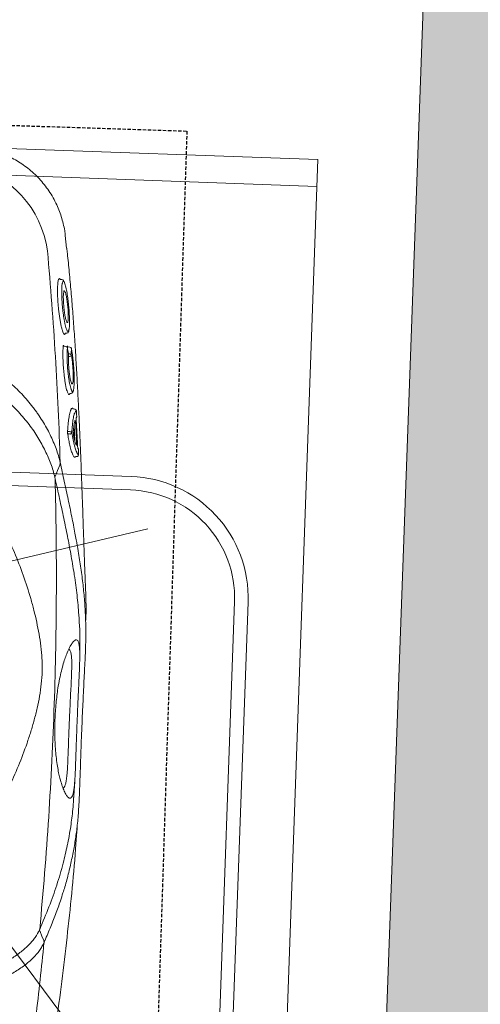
# Model space of a CAD drawing. Header units: millimetres. Extents: x 256680 to 410391, y -77299 to -22623.
# Tile 186 of 202: x 371205 to 371376, y -26513 to -26148. Entities that reach past the tile are written whole.
import ezdxf

# ---------------------------------------------------------------- set-up
doc = ezdxf.new("R2010")
doc.units = ezdxf.units.MM
doc.header["$LTSCALE"] = 2.5
doc.linetypes.add('11aa1PB-bd$0$11aa1PB-af$0$TRATTEGGIATA', pattern=[0.75, 0.5, -0.25])
for name, color, linetype, lineweight in [('CKD Equipments', 252, 'Continuous', 0), ('ELEVATION 1', 143, 'Continuous', 18), ('HATCH LIGHT', 250, 'Continuous', 0), ('K Equipment', 30, 'Continuous', 9)]:
    doc.layers.add(name, color=color, linetype=linetype, lineweight=lineweight)
doc.layers.add('FAINTEQUIP', color=253, linetype='Continuous')

# ---------------------------------------------------------------- blocks, each defined once
blk = doc.blocks.new('H-WASH')
at = {"layer": 'CKD Equipments', "color": 4}
for p, q in [((20, 0), (-20, 0)), ((20, -40), (20, 0)), ((20, -1), (-20, -1)), ((2.781, -17.054), (14.192, -13.925)), ((1.603, -19.539), (14.288, -35.313))]:
    blk.add_line(p, q, dxfattribs=at)
for points in [[(-13.5, -38), (13.5, -38, 0.414214), (18, -33.5), (18, -16.5, 0.414214), (13.5, -12), (-13.5, -12, 0.414214), (-18, -16.5), (-18, -33.5, 0.414214)], [(-13.5, -37.5), (13.5, -37.5, 0.414214), (17.5, -33.5), (17.5, -16.5, 0.414214), (13.5, -12.5), (-13.5, -12.5, 0.414214), (-17.5, -16.5), (-17.5, -33.5, 0.414214)]]:
    blk.add_lwpolyline(points, format="xyb", close=True, dxfattribs=at)
blk = doc.blocks.new('G$C62143A14')
at = {"linetype": 'Continuous', "lineweight": 0}
for p, q in [((293.32, 389.13), (293.32, 389.13)), ((293.99, 384.45), (293.33, 389.13)), ((291.52, 372.86), (291.75, 373.03)), ((291.75, 373.03), (291.89, 372.94)), ((292.68, 372.68), (292.07, 372.73)), ((294.69, 352.82), (294.55, 352.56)), ((294.69, 352.82), (295.04, 352.87)), ((295.02, 347.96), (294.44, 348.02)), ((295.57, 347.57), (295.56, 347.78)), ((295.62, 347.42), (295.63, 347.34)), ((296.51, 347.79), (295.72, 347.85)), ((297.11, 347.26), (297.12, 347.17)), ((297.14, 330.54), (297.51, 330.6)), ((299.19, 324.84), (298.65, 324.89)), ((299.65, 313.02), (299.11, 319.03)), ((299.93, 306.87), (299.54, 307.1)), ((300.25, 307.25), (300.6, 307.28))]:
    blk.add_line(p, q, dxfattribs=at)
at = {"linetype": 'Continuous', "lineweight": 0, "flags": 128}
for points in [[(297.14, 316.41), (297.53, 316.42), (297.75, 316.42)], [(297.76, 315.55), (297.54, 315.55), (297.25, 315.55)], [(294.35, 303.89), (293.65, 301.9), (292.93, 299.88)], [(294.36, 303.9), (294.36, 303.9), (294.36, 303.9)], [(294.76, 127.41), (294.02, 129.04), (293.28, 130.69)]]:
    blk.add_lwpolyline(points, dxfattribs=at)
at = {"linetype": 'Continuous', "lineweight": 0}
for centre, radius, start, end in [((249.74, 376.79), 37.74, 9.6758, 79.5449), ((294.94, 347.26), 0.7, 12.661, 83.5815), ((296.43, 347.09), 0.7, 13.9483, 83.5267), ((296.58, 344.61), 0.647, 25.9821, 94.7257), ((296.48, 344.98), 0.693, 275.2747, 353.0745), ((298.68, 325.23), 0.348, 185.1947, 265.5072), ((299.12, 324.15), 0.697, 5.1574, 85.494), ((299.33, 321.9), 0.695, 318.7848, 5.7695), ((297.12, 316.75), 0.335, 206.4693, 272.844), ((297.27, 315.2), 0.351, 93.7086, 162.6713), ((297.78, 315.75), 0.67, 26.2861, 92.8593), ((297.71, 316.25), 0.701, 273.6779, 342.8405), ((300.37, 310.04), 0.693, 4.1684, 50.6673), ((300.28, 306.9), 0.349, 95.7954, 184.7427), ((300.53, 307.98), 0.698, 275.8053, 4.7892)]:
    blk.add_arc(centre, radius, start, end, dxfattribs=at)
for points, knots in [([(293.34, 389.13), (293.26, 389.7), (293.04, 391.17), (292.46, 393.48), (291.65, 396.06), (290.65, 398.57), (289.42, 401.09), (287.96, 403.58), (286.27, 406.01), (284.41, 408.27), (282.41, 410.34), (280.28, 412.24), (278.04, 413.94), (275.7, 415.46), (273.28, 416.78), (270.8, 417.9), (268.28, 418.84), (265.73, 419.56), (263.98, 419.98), (263.07, 420.1), (263.03, 420.11)], [0, 0, 0, 0, 0.037673, 0.095878, 0.154189, 0.212585, 0.271048, 0.33568, 0.39959, 0.46265, 0.524915, 0.586431, 0.647228, 0.707328, 0.766741, 0.825471, 0.883514, 0.940856, 0.997479, 1, 1, 1, 1]), ([(306.03, 246.53), (306.05, 246.74), (306.1, 247.44), (306.09, 249.1), (306.02, 251.41), (305.91, 253.61), (305.79, 255.51), (305.64, 257.64), (305.45, 260.19), (305.22, 263.27), (304.97, 266.57), (304.74, 269.7), (304.53, 272.52), (304.32, 275.47), (304.06, 279.2), (303.74, 283.72), (303.37, 289.07), (302.98, 294.49), (302.53, 300.72), (302.02, 307.68), (301.42, 315.36), (300.79, 323.06), (300.12, 330.75), (299.43, 338.41), (298.7, 346.04), (297.93, 353.61), (297.11, 361.08), (296.25, 368.42), (295.34, 375.55), (294.6, 380.92), (294.16, 383.8), (294.06, 384.46)], [0, 0, 0, 0, 0.00345, 0.046619, 0.089766, 0.112425, 0.13508, 0.158154, 0.181221, 0.209069, 0.237397, 0.25624, 0.275086, 0.294404, 0.313726, 0.346115, 0.37852, 0.411676, 0.44484, 0.491581, 0.538367, 0.585123, 0.633242, 0.681401, 0.729516, 0.779903, 0.830337, 0.880732, 0.93264, 0.98459, 1, 1, 1, 1]), ([(286.94, 383.13), (287.76, 376.65), (288.53, 370.15), (289.98, 357.15), (290.66, 350.64), (292.54, 331.08), (293.61, 318), (294.49, 304.89)], [0, 0, 0, 0, 0.25, 0.25, 0.5, 0.5, 1, 1, 1, 1]), ([(294.16, 352.6), (294.11, 352.65), (293.98, 352.78), (293.73, 353.31), (293.42, 354.15), (293.09, 355.26), (292.77, 356.58), (292.44, 358.09), (292.14, 359.73), (291.87, 361.47), (291.63, 363.23), (291.44, 364.97), (291.29, 366.64), (291.2, 368.2), (291.16, 369.59), (291.18, 370.78), (291.24, 371.74), (291.35, 372.47), (291.46, 372.73), (291.52, 372.86)], [0, 0, 0, 0, 0.033748, 0.0943765, 0.1550059, 0.2164046, 0.2778011, 0.3394988, 0.401186, 0.4625018, 0.5238027, 0.5842501, 0.6446877, 0.7043114, 0.7639324, 0.8229043, 0.8818778, 0.9409376, 1, 1, 1, 1]), ([(291.89, 372.94), (291.91, 372.94), (291.96, 372.91), (292.02, 372.8), (292.06, 372.73)], [0, 0, 0, 0, 0.362557, 1, 1, 1, 1]), ([(293.71, 371.53), (293.63, 371.79), (293.53, 372.04), (293.36, 372.27), (293.05, 372.57), (292.8, 372.64), (292.68, 372.68)], [0, 0, 0, 0, 0.040319, 0.556981, 0.79767, 1, 1, 1, 1]), ([(292.91, 371.44), (292.88, 371.3), (292.81, 370.96), (292.76, 370.16), (292.74, 369.11), (292.77, 367.89), (292.85, 366.53), (292.97, 365.07), (293.13, 363.56), (293.33, 362.02), (293.56, 360.51), (293.82, 359.04), (294.1, 357.68), (294.39, 356.46), (294.69, 355.42), (294.95, 354.63), (295.11, 354.31), (295.18, 354.18)], [0, 0, 0, 0, 0.051259, 0.120283, 0.188472, 0.25666, 0.324296, 0.39193, 0.459615, 0.527293, 0.595995, 0.664696, 0.734631, 0.804571, 0.875351, 0.946131, 1, 1, 1, 1]), ([(293.27, 372.08), (293.21, 372.06), (293.08, 372.03), (292.98, 371.77), (292.93, 371.56), (292.92, 371.5), (292.91, 371.44)], [0, 0, 0, 0, 0.435282, 0.87053, 0.887642, 1, 1, 1, 1]), ([(293.7, 371.55), (293.63, 371.69), (293.48, 371.99), (293.35, 372.05), (293.27, 372.08)], [0, 0, 0, 0, 0.460027, 1, 1, 1, 1]), ([(295.97, 354.29), (295.98, 354.35), (296.04, 354.57), (296.08, 355.21), (296.1, 356.17), (296.07, 357.34), (296, 358.65), (295.88, 360.07), (295.73, 361.57), (295.54, 363.11), (295.32, 364.64), (295.08, 366.13), (294.82, 367.54), (294.55, 368.81), (294.27, 369.93), (294, 370.83), (293.81, 371.37), (293.71, 371.53), (293.7, 371.55)], [0, 0, 0, 0, 0.024652, 0.093115, 0.161575, 0.22959, 0.297606, 0.365358, 0.433111, 0.501455, 0.569803, 0.639058, 0.708314, 0.778292, 0.84826, 0.918899, 0.989527, 1, 1, 1, 1]), ([(295.02, 357.12), (294.94, 357.28), (294.74, 357.66), (294.4, 358.94), (294.04, 360.69), (293.73, 362.7), (293.52, 364.71), (293.42, 366.44), (293.44, 367.69), (293.53, 368.06), (293.57, 368.21)], [0, 0, 0, 0, 0.104326, 0.2390748, 0.3747463, 0.5100267, 0.6439516, 0.7758487, 0.9059011, 1, 1, 1, 1]), ([(293.57, 368.21), (293.58, 368.28), (293.62, 368.55), (293.7, 368.56), (293.75, 368.57)], [0, 0, 0, 0, 0.273671, 1, 1, 1, 1]), ([(293.75, 368.57), (293.78, 368.56), (293.88, 368.54), (294, 368.28), (294.08, 368.1)], [0, 0, 0, 0, 0.292267, 1, 1, 1, 1]), ([(294.08, 368.1), (294.1, 368.07), (294.22, 367.87), (294.49, 366.91), (294.84, 365.29), (295.16, 363.32), (295.41, 361.3), (295.55, 359.45), (295.58, 357.95), (295.5, 357.42), (295.46, 357.16)], [0, 0, 0, 0, 0.025718, 0.168563, 0.309104, 0.450813, 0.590944, 0.727665, 0.867111, 1, 1, 1, 1]), ([(295.46, 357.16), (295.43, 357.05), (295.33, 356.78), (295.18, 356.76), (295.04, 357.07), (295.02, 357.12)], [0, 0, 0, 0, 0.3430891, 0.88625, 1, 1, 1, 1]), ([(295.04, 352.87), (295.18, 352.9), (295.45, 352.96), (295.69, 353.24), (295.84, 353.54), (295.93, 353.79), (295.96, 354.01), (295.98, 354.35)], [0, 0, 0, 0, 0.189682, 0.383118, 0.601033, 0.910563, 1, 1, 1, 1]), ([(294.55, 352.56), (294.53, 352.53), (294.46, 352.38), (294.33, 352.4), (294.2, 352.56), (294.16, 352.6)], [0, 0, 0, 0, 0.164294, 0.743142, 1, 1, 1, 1]), ([(295.18, 354.18), (295.2, 354.13), (295.31, 353.88), (295.51, 353.64), (295.73, 353.61), (295.89, 353.86), (295.95, 354.17), (295.97, 354.29)], [0, 0, 0, 0, 0.05833, 0.302284, 0.613601, 0.849253, 1, 1, 1, 1]), ([(296.72, 330.21), (296.64, 330.29), (296.48, 330.46), (296.21, 331.05), (295.92, 331.89), (295.62, 332.98), (295.33, 334.28), (295.04, 335.76), (294.78, 337.37), (294.55, 339.07), (294.35, 340.79), (294.2, 342.5), (294.09, 344.13), (294.03, 345.63), (294.02, 346.99), (294.05, 347.73), (294.07, 348.1)], [0, 0, 0, 0, 0.071618, 0.142753, 0.213878, 0.286427, 0.35898, 0.431664, 0.504338, 0.576108, 0.647879, 0.719404, 0.790924, 0.860781, 0.930635, 1, 1, 1, 1]), ([(294.07, 348.1), (294.07, 348.14), (294.08, 348.25), (294.11, 348.34), (294.16, 348.32), (294.21, 348.25), (294.23, 348.16), (294.23, 348.15)], [0, 0, 0, 0, 0.154961, 0.423114, 0.700286, 0.983621, 1, 1, 1, 1]), ([(294.44, 348.03), (294.42, 348.03), (294.36, 348.03), (294.29, 348.08), (294.24, 348.12), (294.22, 348.15), (294.22, 348.15), (294.22, 348.15)], [0, 0, 0, 0, 0.182746, 0.439819, 0.656767, 0.84565, 1, 1, 1, 1]), ([(295.56, 347.78), (295.56, 347.89), (295.56, 347.98), (295.58, 348.11), (295.59, 348.15), (295.61, 348.17), (295.62, 348.16), (295.64, 348.15), (295.65, 348.13), (295.67, 348.09), (295.68, 348.06), (295.7, 347.99), (295.71, 347.95), (295.72, 347.85)], [0, 0, 0, 0, 0.25, 0.25, 0.5, 0.5, 0.625, 0.625, 0.75, 0.75, 0.875, 0.875, 1, 1, 1, 1]), ([(295.63, 347.34), (295.62, 347.01), (295.59, 346.34), (295.6, 345.13), (295.65, 343.78), (295.75, 342.35), (295.88, 340.86), (296.05, 339.36), (296.26, 337.87), (296.48, 336.46), (296.73, 335.15), (296.99, 333.98), (297.26, 332.99), (297.49, 332.28), (297.62, 332.01), (297.67, 331.9)], [0, 0, 0, 0, 0.077175, 0.156582, 0.233739, 0.313124, 0.390191, 0.469435, 0.547696, 0.628206, 0.706882, 0.787758, 0.867927, 0.950446, 1, 1, 1, 1]), ([(296.18, 344.87), (296.1, 345.24), (296.02, 345.6), (295.94, 345.96), (295.84, 346.42), (295.73, 346.88), (295.63, 347.34)], [0, 0, 0, 0, 0.002000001, 0.002000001, 0.002000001, 0.004555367, 0.004555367, 0.004555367, 0.004555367]), ([(298.45, 331.95), (298.46, 331.99), (298.52, 332.19), (298.57, 332.76), (298.62, 333.69), (298.62, 334.81), (298.58, 336.08), (298.5, 337.45), (298.38, 338.92), (298.23, 340.41), (298.05, 341.92), (297.84, 343.39), (297.62, 344.77), (297.38, 346.07), (297.21, 346.8), (297.12, 347.17)], [0, 0, 0, 0, 0.020975, 0.103092, 0.183625, 0.266595, 0.345335, 0.426326, 0.505338, 0.586596, 0.666706, 0.749125, 0.829586, 0.912317, 1, 1, 1, 1]), ([(297.12, 347.17), (297.13, 346.81), (297.13, 346.45), (297.14, 346.09), (297.15, 345.69), (297.16, 345.29), (297.16, 344.9)], [0, 0, 0, 0, 0.002000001, 0.002000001, 0.002000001, 0.004185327, 0.004185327, 0.004185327, 0.004185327]), ([(296.09, 345.25), (296.17, 345.25), (296.31, 345.25), (296.46, 345.26), (296.53, 345.26)], [0, 0, 0, 0, 0.492258, 1, 1, 1, 1]), ([(297.58, 334.47), (297.49, 334.68), (297.28, 335.14), (296.94, 336.58), (296.61, 338.45), (296.35, 340.55), (296.19, 342.58), (296.15, 344.02), (296.17, 344.68), (296.18, 344.87)], [0, 0, 0, 0, 0.13658, 0.298557, 0.459137, 0.618553, 0.777567, 0.932744, 1, 1, 1, 1]), ([(296.54, 344.29), (296.47, 344.29), (296.39, 344.29), (296.32, 344.28), (296.25, 344.28), (296.18, 344.28), (296.16, 344.28)], [0.0009424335, 0.0009424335, 0.0009424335, 0.0009424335, 0.0012598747, 0.0012598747, 0.0012598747, 0.0015659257, 0.0015659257, 0.0015659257, 0.0015659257]), ([(297.16, 344.9), (297.28, 344.39), (297.51, 343.38), (297.82, 341.35), (298.05, 339.26), (298.19, 337.27), (298.2, 335.69), (298.16, 334.78), (298.09, 334.62), (298.08, 334.61)], [0, 0, 0, 0, 0.171047, 0.337716, 0.501919, 0.665785, 0.826587, 0.987812, 1, 1, 1, 1]), ([(261.89, 340.42), (262.18, 340.34), (262.47, 340.26), (263.05, 340.09), (263.34, 340), (264.19, 339.71), (264.75, 339.51), (266.4, 338.85), (267.46, 338.35), (269.53, 337.27), (270.53, 336.68), (272.48, 335.43), (273.41, 334.77), (276.1, 332.73), (277.76, 331.28), (280.86, 328.24), (282.3, 326.66), (283.99, 324.62), (284.32, 324.21), (284.96, 323.38), (285.28, 322.97), (286.2, 321.73), (286.79, 320.9), (288.47, 318.4), (289.48, 316.71), (291.29, 313.34), (292.1, 311.64), (293.13, 309.09), (293.45, 308.23), (294.02, 306.53), (294.28, 305.68), (294.5, 304.84)], [0, 0, 0, 0, 0.015625, 0.015625, 0.03125, 0.03125, 0.0625, 0.0625, 0.125, 0.125, 0.1875, 0.1875, 0.25, 0.25, 0.375, 0.375, 0.5, 0.5, 0.53125, 0.53125, 0.5625, 0.5625, 0.625, 0.625, 0.75, 0.75, 0.875, 0.875, 0.9375, 0.9375, 1, 1, 1, 1]), ([(292.69, 299.36), (292.26, 300.96), (291.71, 302.57), (290.72, 305), (290.36, 305.81), (289.6, 307.43), (289.2, 308.23), (287.91, 310.65), (286.95, 312.24), (284.85, 315.42), (283.7, 316.99), (281.18, 320.09), (279.83, 321.59), (276.94, 324.47), (275.4, 325.86), (272.9, 327.8), (272.03, 328.43), (270.67, 329.33), (270.21, 329.62), (269.28, 330.18), (268.8, 330.46), (267.36, 331.24), (266.37, 331.72), (264.32, 332.57), (263.27, 332.94), (262.17, 333.24)], [0, 0, 0, 0, 0.125, 0.125, 0.1875, 0.1875, 0.25, 0.25, 0.375, 0.375, 0.5, 0.5, 0.625, 0.625, 0.75, 0.75, 0.8125, 0.8125, 0.84375, 0.84375, 0.875, 0.875, 0.9375, 0.9375, 1, 1, 1, 1]), ([(298.08, 334.61), (298.03, 334.43), (297.92, 334.05), (297.73, 334.1), (297.6, 334.43), (297.58, 334.47)], [0, 0, 0, 0, 0.442836, 0.93482, 1, 1, 1, 1]), ([(297.02, 330.3), (296.99, 330.26), (296.91, 330.11), (296.8, 330.17), (296.72, 330.21)], [0, 0, 0, 0, 0.2883186, 1, 1, 1, 1]), ([(297.14, 330.54), (297.14, 330.52), (297.1, 330.38), (297.05, 330.33), (297.02, 330.3)], [0, 0, 0, 0, 0.259715, 1, 1, 1, 1]), ([(297.51, 330.6), (297.64, 330.62), (297.9, 330.67), (298.14, 330.93), (298.31, 331.23), (298.4, 331.47), (298.43, 331.67), (298.44, 331.91)], [0, 0, 0, 0, 0.17949, 0.37827, 0.600214, 0.910843, 1, 1, 1, 1]), ([(297.67, 331.9), (297.7, 331.83), (297.81, 331.57), (297.99, 331.36), (298.2, 331.32), (298.35, 331.52), (298.42, 331.83), (298.45, 331.95)], [0, 0, 0, 0, 0.090668, 0.336678, 0.578374, 0.827655, 1, 1, 1, 1]), ([(298.34, 325.2), (298.34, 325.19), (298.36, 325.18), (298.39, 325.12), (298.41, 325.05), (298.41, 325.05), (298.41, 325.05), (298.41, 325.05), (298.41, 325.05), (298.41, 325.03), (298.41, 325.02), (298.42, 325.01)], [0, 0, 0, 0, 0.360471, 0.996119, 1, 1, 1, 1, 1, 1, 1.104216, 1.104216, 1.104216, 1.104216]), ([(296.82, 316.6), (296.85, 317.77), (296.91, 318.83), (297.01, 320.26), (297.05, 320.72), (297.12, 321.35), (297.14, 321.56), (297.19, 321.95), (297.21, 322.14), (297.34, 323.04), (297.46, 323.63), (297.62, 324.2), (297.65, 324.31), (297.72, 324.5), (297.76, 324.59), (297.87, 324.83), (297.94, 324.95), (298.02, 325.04)], [0, 0, 0, 0, 0.25, 0.25, 0.375, 0.375, 0.4375, 0.4375, 0.5, 0.5, 0.75, 0.75, 0.8125, 0.8125, 0.875, 0.875, 1, 1, 1, 1]), ([(299.21, 323.4), (299.17, 323.3), (299.01, 322.93), (298.78, 321.67), (298.58, 319.9), (298.44, 317.97), (298.4, 316.69), (298.38, 316.05)], [0, 0, 0, 0, 0.101558, 0.36428, 0.634712, 0.816091, 1, 1, 1, 1]), ([(299.81, 324.21), (299.68, 324.19), (299.47, 324.14), (299.28, 323.61), (299.21, 323.4)], [0, 0, 0, 0, 0.608975, 1, 1, 1, 1]), ([(300.02, 321.97), (299.98, 322.44), (299.94, 322.9), (299.89, 323.37), (299.87, 323.65), (299.84, 323.93), (299.81, 324.21)], [0, 0, 0, 0, 0.002, 0.002, 0.002, 0.003216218, 0.003216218, 0.003216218, 0.003216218]), ([(299.9, 320.47), (299.88, 320.64), (299.87, 320.8), (299.86, 321.04), (299.86, 321.11), (299.85, 321.25), (299.85, 321.32), (299.85, 321.45), (299.85, 321.51), (299.86, 321.61), (299.86, 321.66), (299.88, 321.78), (299.89, 321.83), (299.91, 321.85)], [0, 0, 0, 0, 0.25, 0.25, 0.375, 0.375, 0.5, 0.5, 0.625, 0.625, 0.75, 0.75, 1, 1, 1, 1]), ([(298.95, 317.07), (298.97, 317.47), (299, 317.84), (299.05, 318.52), (299.09, 318.84), (299.2, 319.71), (299.29, 320.17), (299.39, 320.51)], [0, 0, 0, 0, 0.25, 0.25, 0.5, 0.5, 1, 1, 1, 1]), ([(299.39, 320.51), (299.41, 320.58), (299.44, 320.6), (299.48, 320.55), (299.5, 320.52), (299.53, 320.44), (299.55, 320.39), (299.58, 320.27), (299.59, 320.2), (299.63, 320.04), (299.64, 319.95), (299.67, 319.75), (299.69, 319.65), (299.71, 319.44), (299.72, 319.33), (299.73, 319.22)], [0, 0, 0, 0, 0.25, 0.25, 0.375, 0.375, 0.5, 0.5, 0.625, 0.625, 0.75, 0.75, 0.875, 0.875, 1, 1, 1, 1]), ([(296.94, 315.3), (296.92, 315.4), (296.9, 315.5), (296.87, 315.71), (296.86, 315.83), (296.84, 316.06), (296.83, 316.18), (296.82, 316.4), (296.82, 316.5), (296.82, 316.6)], [0, 0, 0, 0, 0.25, 0.25, 0.5, 0.5, 0.75, 0.75, 1, 1, 1, 1]), ([(299.54, 307.1), (299.53, 307.1), (299.38, 307.19), (299.02, 307.89), (298.46, 309.27), (297.9, 311.14), (297.39, 313.18), (297.09, 314.59), (296.94, 315.3)], [0, 0, 0, 0, 0.014248, 0.225084, 0.445739, 0.672661, 0.835112, 1, 1, 1, 1]), ([(298.38, 316.05), (298.57, 315.15), (298.96, 313.34), (299.55, 311.21), (300.06, 309.65), (300.35, 309.1), (300.47, 308.88)], [0, 0, 0, 0, 0.266556, 0.54057, 0.811878, 1, 1, 1, 1]), ([(299.12, 315.04), (299.11, 315.1), (299.1, 315.18), (299.07, 315.33), (299.05, 315.42), (299.02, 315.68), (298.99, 315.87), (298.97, 316.15), (298.96, 316.24), (298.95, 316.43), (298.95, 316.52), (298.94, 316.69), (298.94, 316.78), (298.94, 316.93), (298.94, 317.01), (298.95, 317.07)], [0, 0, 0, 0, 0.125, 0.125, 0.25, 0.25, 0.5, 0.5, 0.625, 0.625, 0.75, 0.75, 0.875, 0.875, 1, 1, 1, 1]), ([(300.19, 311.52), (300.11, 311.7), (300.02, 311.9), (299.85, 312.38), (299.76, 312.65), (299.49, 313.53), (299.31, 314.23), (299.12, 315.04)], [0, 0, 0, 0, 0.25, 0.25, 0.5, 0.5, 1, 1, 1, 1]), ([(300.3, 312.85), (300.31, 312.74), (300.32, 312.63), (300.33, 312.42), (300.33, 312.31), (300.34, 312.12), (300.34, 312.03), (300.34, 311.86), (300.33, 311.78), (300.32, 311.59), (300.3, 311.51), (300.26, 311.46), (300.25, 311.46), (300.22, 311.47), (300.21, 311.49), (300.19, 311.52)], [0, 0, 0, 0, 0.125, 0.125, 0.25, 0.25, 0.375, 0.375, 0.5, 0.5, 0.75, 0.75, 0.875, 0.875, 1, 1, 1, 1]), ([(300.92, 310.22), (300.9, 310.24), (300.88, 310.3), (300.84, 310.42), (300.83, 310.47), (300.81, 310.57), (300.8, 310.63), (300.76, 310.82), (300.74, 310.97), (300.7, 311.28), (300.68, 311.45), (300.67, 311.62)], [0, 0, 0, 0, 0.25, 0.25, 0.375, 0.375, 0.5, 0.5, 0.75, 0.75, 1, 1, 1, 1]), ([(299.98, 307.08), (299.98, 307.07), (299.98, 307.05), (299.98, 307.04), (299.98, 307), (299.97, 306.9), (299.95, 306.88), (299.93, 306.87)], [-0.134772, -0.134772, -0.134772, -0.134772, 0, 0, 0, 0.374519, 1, 1, 1, 1]), ([(300.47, 308.88), (300.53, 308.75), (300.7, 308.38), (300.95, 308.11), (301.14, 308.06), (301.23, 308.04)], [0, 0, 0, 0, 0.205685, 0.600472, 1, 1, 1, 1]), ([(301.23, 308.04), (301.19, 308.5), (301.15, 308.97), (301.11, 309.43), (301.1, 309.65), (301.08, 309.87), (301.06, 310.1)], [0, 0, 0, 0, 0.002, 0.002, 0.002, 0.002950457, 0.002950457, 0.002950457, 0.002950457]), ([(294.5, 304.84), (294.51, 304.77), (294.52, 304.69), (294.53, 304.52), (294.53, 304.43), (294.51, 304.27), (294.49, 304.19), (294.43, 304.04), (294.4, 303.97), (294.36, 303.9)], [0, 0, 0, 0, 0.25, 0.25, 0.5, 0.5, 0.75, 0.75, 1, 1, 1, 1]), ([(294.5, 304.84), (294.5, 304.84), (294.5, 304.85), (294.49, 304.86), (294.49, 304.87), (294.49, 304.88), (294.49, 304.89)], [0, 0, 0, 0, 0.000033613, 0.000033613, 0.000033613, 0.0000984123, 0.0000984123, 0.0000984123, 0.0000984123]), ([(294.49, 304.89), (295.09, 302.54), (296.29, 297.84), (297.97, 291.2), (299.52, 284.89), (300.69, 279.97), (301.27, 277.25), (301.44, 276.45)], [0, 0, 0, 0, 0.225239, 0.450475, 0.677754, 0.905051, 1, 1, 1, 1]), ([(292.81, 298.92), (293.68, 285.01), (294.34, 271.07), (295.02, 250.13), (295.19, 243.14), (295.43, 229.15), (295.5, 222.15), (295.54, 201.17), (295.36, 187.21), (294.56, 159.32), (293.96, 145.4), (293.13, 131.5)], [0, 0, 0, 0, 0.25, 0.25, 0.375, 0.375, 0.5, 0.5, 0.75, 0.75, 1, 1, 1, 1]), ([(301.12, 263.85), (300.65, 266.26), (299.77, 270.69), (298.2, 277.53), (296.56, 284.26), (294.77, 291.32), (293.46, 296.39), (292.81, 298.92)], [0, 0, 0, 0, 0.229395, 0.422012, 0.614832, 0.807537, 1, 1, 1, 1]), ([(265.16, 295.03), (266.9, 292.42), (268.56, 289.8), (271.72, 284.5), (273.22, 281.83), (276.08, 276.42), (277.43, 273.7), (279.98, 268.18), (281.17, 265.39), (283.41, 259.74), (284.44, 256.91), (285.85, 252.62), (286.3, 251.18), (287.14, 248.29), (287.54, 246.84), (288.29, 243.91), (288.64, 242.44), (289.27, 239.47), (289.55, 237.97), (290.02, 234.96), (290.22, 233.44), (290.43, 231.13), (290.49, 230.35), (290.55, 229.19), (290.56, 228.8), (290.59, 228.01), (290.6, 227.62), (290.62, 225.65), (290.56, 224.09), (290.35, 221.02), (290.18, 219.49), (289.77, 216.47), (289.52, 214.97), (288.95, 211.99), (288.63, 210.51), (287.95, 207.58), (287.58, 206.12), (286.8, 203.23), (286.38, 201.79), (285.07, 197.5), (284.11, 194.66), (280.98, 186.21), (278.56, 180.65), (274.42, 172.38), (272.96, 169.66), (269.9, 164.27), (268.3, 161.61), (266.62, 158.98)], [0, 0, 0, 0, 0.0625, 0.0625, 0.125, 0.125, 0.1875, 0.1875, 0.25, 0.25, 0.3125, 0.3125, 0.34375, 0.34375, 0.375, 0.375, 0.40625, 0.40625, 0.4375, 0.4375, 0.46875, 0.46875, 0.484375, 0.484375, 0.492188, 0.492188, 0.5, 0.5, 0.53125, 0.53125, 0.5625, 0.5625, 0.59375, 0.59375, 0.625, 0.625, 0.65625, 0.65625, 0.6875, 0.6875, 0.75, 0.75, 0.875, 0.875, 0.9375, 0.9375, 1, 1, 1, 1]), ([(301.44, 276.45), (301.75, 275.05), (302.55, 271.44), (303.6, 265.92), (304.62, 259.79), (305.4, 253.83), (305.96, 247.99), (306.24, 243.12), (306.35, 239.27), (306.37, 236.26), (306.35, 232.9), (306.3, 229.24), (306.24, 225.22), (306.18, 221.07), (306.13, 216.7), (306.09, 212.1), (306.06, 207.11), (306.04, 201.95), (306.04, 196.95), (306.05, 192.75), (306.06, 189.23), (306.06, 186.3), (306.05, 183.54), (306.03, 180.52), (305.98, 177.38), (305.88, 174.2), (305.73, 171.32), (305.46, 167.82), (304.99, 163.66), (304.2, 158.49), (303.16, 153), (302.17, 148.58), (301.46, 146.05), (301.24, 145.3)], [0, 0, 0, 0, 0.033599, 0.086704, 0.14001, 0.193319, 0.246393, 0.299468, 0.326258, 0.353125, 0.379834, 0.406408, 0.428618, 0.451478, 0.47167, 0.492329, 0.516002, 0.540379, 0.564065, 0.588402, 0.605742, 0.623087, 0.640895, 0.658706, 0.685242, 0.711788, 0.738802, 0.765824, 0.81871, 0.871587, 0.924587, 0.977588, 1, 1, 1, 1]), ([(304.34, 232.77), (304.34, 233.59), (304.32, 235.34), (304.17, 240.5), (303.67, 247.37), (302.53, 255.86), (301.72, 260.92), (301.15, 263.69), (301.12, 263.85)], [0, 0, 0, 0, 0.076639, 0.163762, 0.518013, 0.751525, 0.985081, 1, 1, 1, 1]), ([(304.01, 184.73), (303.97, 184.22), (303.86, 183.03), (303.62, 181.83), (303.29, 180.95), (302.86, 180.52), (302.33, 180.49), (301.69, 180.94), (300.97, 181.91), (300.2, 183.37), (299.41, 185.28), (298.69, 187.43), (298.06, 189.77), (297.52, 192.16), (297.04, 194.87), (296.62, 197.87), (296.32, 200.95), (296.12, 203.96), (296.02, 206.73), (295.99, 209.52), (296.03, 212.49), (296.17, 215.56), (296.38, 218.45), (296.7, 221.56), (297.14, 224.68), (297.72, 227.74), (298.34, 230.38), (298.99, 232.61), (299.71, 234.69), (300.48, 236.52), (301.26, 237.97), (301.97, 238.89), (302.61, 239.35), (303.16, 239.35), (303.62, 238.79), (303.98, 237.69), (304.12, 236.37), (304.2, 235.72)], [0, 0, 0, 0, 0.026608, 0.06138, 0.0962, 0.130925, 0.168927, 0.207024, 0.245099, 0.283069, 0.316694, 0.350298, 0.37294, 0.395622, 0.418192, 0.438002, 0.457786, 0.474878, 0.488481, 0.502082, 0.518368, 0.53466, 0.550889, 0.567128, 0.590899, 0.614713, 0.640745, 0.66688, 0.692979, 0.729781, 0.766704, 0.803672, 0.840537, 0.880482, 0.920552, 0.960572, 1, 1, 1, 1]), ([(301.35, 209.93), (301.35, 210.19), (301.36, 211.47), (301.38, 213.82), (301.42, 217.11), (301.47, 220.46), (301.51, 223.57), (301.53, 226.21), (301.52, 228.58), (301.47, 230.66), (301.34, 232.62), (301.12, 234.17), (300.83, 235.18), (300.57, 235.43), (300.47, 235.53), (300.47, 235.53), (300.47, 235.53), (300.47, 235.53), (300.38, 235.62), (300.28, 235.71), (300.19, 235.8)], [0, 0, 0, 0, 0.014263, 0.071432, 0.130741, 0.207145, 0.286904, 0.364421, 0.443321, 0.542698, 0.643157, 0.777817, 0.912539, 1, 1, 1, 1, 1, 1, 1.081436, 1.081436, 1.081436, 1.081436]), ([(304.2, 235.72), (304.2, 235.72), (304.26, 235.25), (304.32, 233.87), (304.38, 231.79), (304.39, 229.49), (304.39, 227.19), (304.36, 224.56), (304.33, 221.57), (304.3, 218.26), (304.26, 214.65), (304.24, 211.81), (304.24, 210.23), (304.24, 209.92)], [0, 0, 0, 0, 0.0021857, 0.1486808, 0.2950678, 0.3936347, 0.4923949, 0.5907133, 0.6868358, 0.782863, 0.8795306, 0.9761461, 1, 1, 1, 1]), ([(299.89, 184.14), (299.99, 184.23), (300.1, 184.32), (300.2, 184.41), (300.2, 184.41), (300.2, 184.41), (300.2, 184.41), (300.25, 184.46), (300.44, 184.63), (300.69, 185.34), (300.95, 186.59), (301.14, 188.42), (301.24, 190.5), (301.29, 192.62), (301.31, 194.59), (301.32, 197.05), (301.32, 199.79), (301.32, 202.55), (301.32, 205.02), (301.33, 207.5), (301.34, 209.11), (301.35, 209.93)], [-0.088365, -0.088365, -0.088365, -0.088365, 0, 0, 0, 0, 0, 0, 0.042963, 0.162036, 0.283698, 0.405299, 0.528456, 0.591382, 0.654277, 0.728503, 0.80457, 0.856235, 0.909083, 0.954041, 1, 1, 1, 1]), ([(304.24, 209.92), (304.23, 208.94), (304.22, 206.98), (304.22, 203.98), (304.22, 201.01), (304.23, 197.79), (304.23, 194.6), (304.23, 191.57), (304.2, 189), (304.14, 186.89), (304.09, 185.47), (304.02, 184.88), (304.01, 184.73)], [0, 0, 0, 0, 0.0782123, 0.1564368, 0.2446658, 0.3329467, 0.4546253, 0.5765046, 0.703629, 0.8312553, 0.9586974, 1, 1, 1, 1]), ([(303.91, 180.58), (304.02, 182.73), (304.13, 185.07), (304.16, 187.42), (304.16, 187.6)], [0, 0, 0, 0, 0.919543, 1, 1, 1, 1]), ([(302.2, 162.92), (302.26, 163.21), (302.79, 165.97), (303.23, 169.58), (303.65, 173.93), (303.86, 177.33), (303.99, 180.67), (304.03, 183.21), (304.05, 184.25)], [0, 0, 0, 0, 0.042136, 0.404804, 0.566088, 0.727781, 0.888854, 1, 1, 1, 1]), ([(296.81, 65.48), (298.08, 75.69), (300.71, 96.79), (303.47, 128.89), (305.24, 155.54), (305.68, 171.27), (305.65, 170.35)], [0, 0, 0, 0, 0.27832, 0.574596, 0.870871, 1, 1, 1, 1]), ([(293.13, 131.5), (294.21, 134.35), (296.37, 140.06), (298.94, 148.11), (300.93, 155.81), (301.81, 160.74), (302.2, 162.92)], [0, 0, 0, 0, 0.263525, 0.527185, 0.79078, 1, 1, 1, 1]), ([(301.24, 145.3), (300.98, 144.33), (300.26, 141.65), (298.83, 137.28), (297, 132.07), (295.6, 128.41), (294.9, 126.59)], [0, 0, 0, 0, 0.157579, 0.438078, 0.719047, 1, 1, 1, 1]), ([(263.89, 113.03), (265.76, 113.31), (267.57, 113.69), (269.77, 114.29), (270.21, 114.41), (271.07, 114.67), (271.5, 114.81), (272.77, 115.23), (273.6, 115.53), (276.01, 116.48), (277.52, 117.17), (279.68, 118.29), (280.38, 118.68), (281.74, 119.48), (282.4, 119.89), (284.29, 121.16), (285.45, 122.03), (287.56, 123.81), (288.51, 124.72), (289.57, 125.89), (289.78, 126.12), (290.17, 126.59), (290.36, 126.83), (290.92, 127.53), (291.25, 128), (292.18, 129.42), (292.68, 130.37), (293.07, 131.33)], [0, 0, 0, 0, 0.125, 0.125, 0.15625, 0.15625, 0.1875, 0.1875, 0.25, 0.25, 0.375, 0.375, 0.4375, 0.4375, 0.5, 0.5, 0.625, 0.625, 0.75, 0.75, 0.78125, 0.78125, 0.8125, 0.8125, 0.875, 0.875, 1, 1, 1, 1]), ([(294.91, 126.6), (294.71, 126.11), (294.48, 125.62), (293.95, 124.63), (293.66, 124.14), (292.68, 122.67), (291.91, 121.71), (290.13, 119.81), (289.12, 118.87), (287.43, 117.49), (286.84, 117.04), (285.59, 116.14), (284.95, 115.7), (282.92, 114.4), (281.48, 113.59), (278.41, 112.07), (276.78, 111.36), (274.62, 110.55), (274.18, 110.4), (273.3, 110.09), (272.85, 109.95), (271.5, 109.53), (270.59, 109.27), (268.73, 108.8), (267.78, 108.58), (266.34, 108.3), (265.85, 108.21), (265.11, 108.09), (264.87, 108.05), (264.37, 107.98), (264.13, 107.94), (263.88, 107.91)], [0, 0, 0, 0, 0.0625, 0.0625, 0.125, 0.125, 0.25, 0.25, 0.375, 0.375, 0.4375, 0.4375, 0.5, 0.5, 0.625, 0.625, 0.75, 0.75, 0.78125, 0.78125, 0.8125, 0.8125, 0.875, 0.875, 0.9375, 0.9375, 0.96875, 0.96875, 0.984375, 0.984375, 1, 1, 1, 1]), ([(294.9, 126.59), (294.32, 117.35), (293.65, 108.13), (292.12, 89.72), (291.25, 80.53), (290.3, 71.36)], [0, 0, 0, 0, 0.5, 0.5, 1, 1, 1, 1]), ([(294.91, 126.6), (294.92, 126.63), (294.92, 126.66), (294.93, 126.73), (294.93, 126.76), (294.93, 126.87), (294.92, 126.94), (294.88, 127.15), (294.83, 127.28), (294.76, 127.4)], [0, 0, 0, 0, 0.125, 0.125, 0.25, 0.25, 0.5, 0.5, 1, 1, 1, 1])]:
    blk.add_open_spline(points, degree=3, knots=knots, dxfattribs=at)
for points in [[(298.02, 325.04), (298.12, 325.16), (298.22, 325.21), (298.34, 325.2)], [(299.91, 321.85), (299.94, 321.91), (299.98, 321.95), (300.02, 321.97)], [(299.73, 319.22), (299.93, 317.1), (300.12, 314.97), (300.3, 312.85)], [(300.67, 311.62), (300.42, 314.57), (300.17, 317.52), (299.9, 320.47)], [(301.06, 310.1), (301.01, 310.12), (300.97, 310.16), (300.92, 310.22)], [(294.35, 303.89), (294.36, 303.89), (294.36, 303.89), (294.36, 303.9)], [(292.69, 299.36), (292.71, 299.54), (292.8, 299.72), (292.93, 299.88)], [(292.81, 298.92), (292.77, 299.07), (292.73, 299.22), (292.69, 299.36)], [(293.07, 131.33), (293.09, 131.38), (293.11, 131.44), (293.13, 131.5)], [(293.07, 131.33), (293.07, 131.11), (293.15, 130.89), (293.28, 130.69)], [(294.76, 127.4), (294.76, 127.4), (294.76, 127.4), (294.76, 127.41)], [(294.9, 126.59), (294.91, 126.59), (294.91, 126.6), (294.91, 126.6)]]:
    blk.add_open_spline(points, degree=3, dxfattribs=at)
at = {"layer": 'FAINTEQUIP', "color": 4, "linetype": '11aa1PB-bd$0$11aa1PB-af$0$TRATTEGGIATA'}
blk.add_lwpolyline([(337, 429.45), (338.5, 25.45), (1.5, 24.2), (0, 428.19), (337, 429.45)], dxfattribs=at)

msp = doc.modelspace()

# ---------------------------------------------------------------- hatches: boundary and pattern name
at = {"layer": 'HATCH LIGHT', "true_color": 0x636466}
h = msp.add_hatch(dxfattribs=at)
h.set_pattern_fill('ANSI32', color=251, scale=6)
h.set_pattern_definition([(45, (300231.21, -46725.026), (-40.411153, 40.411153), []), (45, (300258.15, -46725.026), (-40.411153, 40.411153), [])])
h.paths.add_polyline_path([(377374.05, -32589.97), (377180.11, -32638.82), (377361.65, -33359.69), (364809, -33359.58, -0.000263), (364794.47, -33559.58), (377618.26, -33559.7)])
h.paths.add_polyline_path([(365222.94, -25157.06), (365022.86, -25157.06, -0.011972), (364541.64, -34256.03), (364742.23, -34256.03, 0.01196)])
h.paths.add_polyline_path([(365206.57, -25697.6), (374885.51, -26046.56, 0.003501), (375379.58, -26800.64), (375547.21, -26691.53), (374997.1, -25850.46), (365212.8, -25497.7, -0.000262)])
h = msp.add_hatch(dxfattribs=at)
h.set_pattern_fill('ANSI36', color=251, scale=7)
h.set_pattern_definition([(45, (300231.21, -46725.026), (11.786586, 43.2174826), [55.5625, -11.1125, 0, -11.1125])])
h.paths.add_polyline_path([(371331.61, -26788.95), (372271, -26822.82), (372298.74, -26053.37), (374829.8, -26144.62), (375296.32, -26856.03), (375379.58, -26800.64, -0.003501), (374885.51, -26046.56), (371832.64, -25936.69, -0.403697), (372218.23, -26336.43, -1), (371418.23, -26336.43, -0.424809), (371832.64, -25936.69), (368000.11, -25798.4), (367996.51, -25898.26), (371359.35, -26019.5)])

# ---------------------------------------------------------------- linework, layer by layer
at = {"layer": 'ELEVATION 1'}
msp.add_lwpolyline([(375379.58, -26800.64), (375296.32, -26856.03), (374829.8, -26144.62), (372298.74, -26053.37), (372271, -26822.82), (371331.61, -26788.95), (371359.35, -26019.5), (367996.51, -25898.26)], dxfattribs=at)

# ---------------------------------------------------------------- block references
at = {"layer": 'CKD Equipments', "ltscale": 0.25, "rotation": 357.9373069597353}
msp.add_blockref('G$C62143A14', (370915.06, -26605.95), dxfattribs=at)
at = {"layer": 'K Equipment', "xscale": 10, "yscale": 10, "zscale": 10, "rotation": 357.9351876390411}
msp.add_blockref('H-WASH', (371116.05, -26192.28), dxfattribs=at)

doc.saveas('drawing.dxf')
